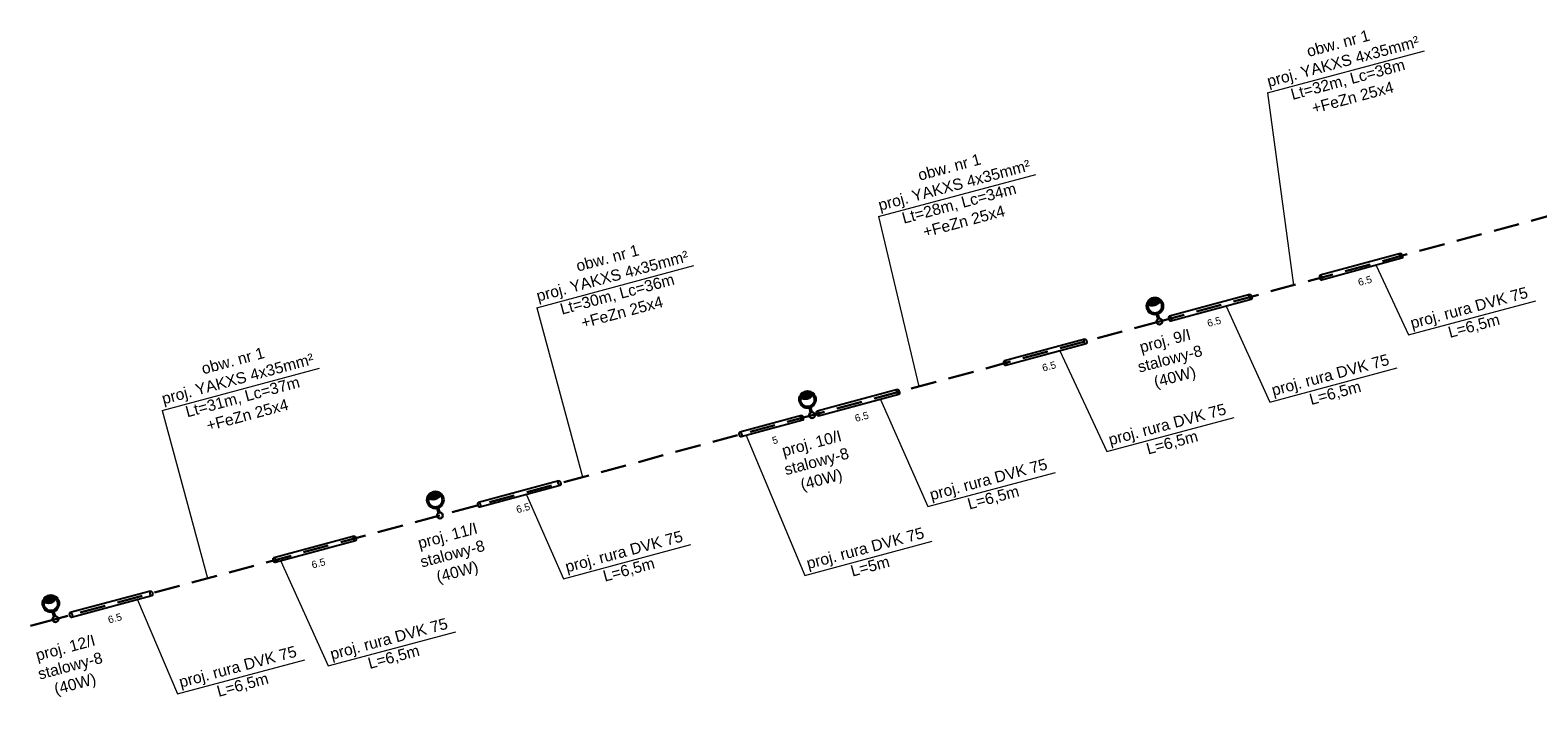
# Model space of a CAD drawing. Header units: metres. Extents: x 7457961 to 7458440, y 5635997 to 5636159.
# Tile 2 of 4: x 7458078 to 7458195, y 5636031 to 5636085. Entities that reach past the tile are written whole.
import ezdxf

# ---------------------------------------------------------------- set-up
doc = ezdxf.new("R2010")
doc.units = ezdxf.units.M
doc.linetypes.add('JIS_02_2.0', pattern=[3, 2, -1])
doc.layers.add('E Oświetlenie drogowe', color=1, linetype='Continuous', lineweight=50)
doc.layers.add('el opis', color=7, linetype='Continuous', true_color=0x000000)
for name, color, linetype in [('el proj. lampa', 1, 'Continuous'), ('el proj. linia kablowa', 1, 'Continuous'), ('el proj. rura', 1, 'Continuous'), ('el proj. słup', 1, 'Continuous')]:
    doc.layers.add(name, color=color, linetype=linetype)
doc.styles.add('ARIAL', font='arial.ttf')
doc.styles.get("Standard").update_dxf_attribs({"font": 'arial.ttf'})
doc.dimstyles.get("Standard").update_dxf_attribs({"dimtxt": 0.18, "dimasz": 0.18, "dimexe": 0.18, "dimexo": 0.0625, "dimgap": 0.09, "dimtad": 0, "dimtih": 1, "dimtoh": 1, "dimdec": 4, "dimzin": 0, "dimdsep": 46, "dimtxsty": 'Standard', "dimcen": 0.09, "dimadec": 0, "dimazin": 0, "dimtfac": 1, "dimtdec": 4, "dimtofl": 0, "dimtmove": 0, "dimatfit": 3, "dimfxl": 0, "dimtolj": 1, "dimtzin": 0, "dimarcsym": 0})

# ---------------------------------------------------------------- blocks, each defined once
blk = doc.blocks.new('lampa')
at = {"layer": 'E Oświetlenie drogowe', "linetype": 'Continuous'}
h = blk.add_hatch(color=0, dxfattribs=at)
h.dxf.hatch_style = 1
h.paths.add_polyline_path([(7455720.69, 5643159.35, 0.138759), (7455720.78, 5643159.99, 0.494664), (7455719.44, 5643158.65, 0.333046)])
at = {"layer": 'E Oświetlenie drogowe', "color": 0, "linetype": 'Continuous'}
blk.add_line((7455718.75, 5643160.67), (7455718.13, 5643161.28), dxfattribs=at)
blk.add_circle((7455719.6, 5643159.83), 1.2, dxfattribs=at)
blk.add_arc((7455720.63, 5643158.81), 1.2, 82.5157, 187.7954, dxfattribs=at)
blk = doc.blocks.new('*D30618')
at = {"color": 0, "insert": (7483823.88, 5621923.5), "char_height": 1, "attachment_point": 5}
blk.add_mtext('\\A1;6.5', dxfattribs=at)
blk = doc.blocks.new('_None')
blk = doc.blocks.new('*D30631')
at = {"color": 0, "insert": (7483823.88, 5621923.49), "char_height": 1, "attachment_point": 5}
blk.add_mtext('\\A1;6.5', dxfattribs=at)
blk = doc.blocks.new('*D30663')
at = {"color": 0, "insert": (7483825.23, 5621923.49), "char_height": 1, "attachment_point": 5}
blk.add_mtext('\\A1;5', dxfattribs=at)
blk = doc.blocks.new('*D30704')
at = {"color": 0, "insert": (7483823.89, 5621923.48), "char_height": 1, "attachment_point": 5}
blk.add_mtext('\\A1;6.5', dxfattribs=at)
blk = doc.blocks.new('*U30617')
at = {"color": 1}
for points in [[(7483829.65757, 5621925.86618), (7483818.09812, 5621925.86657)], [(7483829.65755, 5621925.1667), (7483818.0981, 5621925.16709)]]:
    blk.add_lwpolyline(points, dxfattribs=at)
for centre in [(7483818.09812, 5621925.51683), (7483829.65756, 5621925.51644)]:
    blk.add_ellipse(centre, major_axis=(-0.00001, -0.34974), ratio=0.466062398, start_param=-3.141592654, end_param=3.141592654, dxfattribs=at)
at = {"color": 18, "true_color": 0x000000}
dim = blk.add_aligned_dim(p1=(7483829.65756, 5621925.51644), p2=(7483818.09812, 5621925.51683), distance=2.01601, dimstyle='Standard', override={"dimscale": 1, "dimtxt": 1, "dimtih": 1, "dimtoh": 1, "dimlfac": 0.56, "dimrnd": 0.1, "dimzin": 8, "dimblk1": 'None', "dimblk2": 'None', "dimsah": 1, "dimse1": 1, "dimse2": 1, "dimsd1": 1, "dimsd2": 1, "dimlwd": 0}, dxfattribs=at)
dim.commit()
dim.dimension.update_dxf_attribs({"geometry": '*D30618', "text_midpoint": (7483823.87777, 5621923.50063)})
blk = doc.blocks.new('*U30630')
at = {"color": 1}
for points in [[(7483829.65692, 5621925.86618), (7483818.09839, 5621925.84511)], [(7483829.6582, 5621925.1667), (7483818.09967, 5621925.14563)]]:
    blk.add_lwpolyline(points, dxfattribs=at)
for centre in [(7483818.09904, 5621925.49537), (7483829.65756, 5621925.51644)]:
    blk.add_ellipse(centre, major_axis=(0.00064, -0.34974), ratio=0.466062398, start_param=-3.141592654, end_param=3.141592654, dxfattribs=at)
at = {"color": 18, "true_color": 0x000000}
dim = blk.add_aligned_dim(p1=(7483829.65756, 5621925.51644), p2=(7483818.09904, 5621925.49537), distance=2.01601, dimstyle='Standard', override={"dimscale": 1, "dimtxt": 1, "dimtih": 1, "dimtoh": 1, "dimlfac": 0.56, "dimrnd": 0.1, "dimzin": 8, "dimblk1": 'None', "dimblk2": 'None', "dimsah": 1, "dimse1": 1, "dimse2": 1, "dimsd1": 1, "dimsd2": 1, "dimlwd": 0}, dxfattribs=at)
dim.commit()
dim.dimension.update_dxf_attribs({"geometry": '*D30631', "text_midpoint": (7483823.88197, 5621923.4899)})
blk = doc.blocks.new('*U30662')
at = {"color": 1}
for points in [[(7483829.65685, 5621925.86618), (7483820.79827, 5621925.84832)], [(7483829.65826, 5621925.1667), (7483820.79968, 5621925.14884)]]:
    blk.add_lwpolyline(points, dxfattribs=at)
for centre in [(7483820.79898, 5621925.49858), (7483829.65756, 5621925.51644)]:
    blk.add_ellipse(centre, major_axis=(0.00071, -0.34974), ratio=0.466062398, start_param=-3.141592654, end_param=3.141592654, dxfattribs=at)
at = {"color": 18, "true_color": 0x000000}
dim = blk.add_aligned_dim(p1=(7483829.65756, 5621925.51644), p2=(7483820.79898, 5621925.49858), distance=2.01601, dimstyle='Standard', override={"dimscale": 1, "dimtxt": 1, "dimtih": 1, "dimtoh": 1, "dimlfac": 0.56, "dimrnd": 0.1, "dimzin": 8, "dimblk1": 'None', "dimblk2": 'None', "dimsah": 1, "dimse1": 1, "dimse2": 1, "dimsd1": 1, "dimsd2": 1, "dimlwd": 0}, dxfattribs=at)
dim.commit()
dim.dimension.update_dxf_attribs({"geometry": '*D30663', "text_midpoint": (7483825.23233, 5621923.49151)})
blk = doc.blocks.new('*U30703')
at = {"color": 1}
for points in [[(7483829.65628, 5621925.86618), (7483818.09718, 5621925.82402)], [(7483829.65884, 5621925.1667), (7483818.09973, 5621925.12454)]]:
    blk.add_lwpolyline(points, dxfattribs=at)
for centre in [(7483818.09846, 5621925.47428), (7483829.65756, 5621925.51644)]:
    blk.add_ellipse(centre, major_axis=(0.00128, -0.34974), ratio=0.466062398, start_param=-3.141592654, end_param=3.141592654, dxfattribs=at)
at = {"color": 18, "true_color": 0x000000}
dim = blk.add_aligned_dim(p1=(7483829.65756, 5621925.51644), p2=(7483818.09846, 5621925.47428), distance=2.01601, dimstyle='Standard', override={"dimscale": 1, "dimtxt": 1, "dimtih": 1, "dimtoh": 1, "dimlfac": 0.56, "dimrnd": 0.1, "dimzin": 8, "dimblk1": 'None', "dimblk2": 'None', "dimsah": 1, "dimse1": 1, "dimse2": 1, "dimsd1": 1, "dimsd2": 1, "dimlwd": 0}, dxfattribs=at)
dim.commit()
dim.dimension.update_dxf_attribs({"geometry": '*D30704', "text_midpoint": (7483823.88536, 5621923.47937)})

msp = doc.modelspace()

# ---------------------------------------------------------------- linework, layer by layer
at = {"layer": 'el opis', "lineweight": 18}
for p, q in [((7458174.31, 5636079.72), (7458186.54, 5636082.99)), ((7458174.31, 5636079.72), (7458176.35, 5636064.77)), ((7458144.05, 5636070.1), (7458156.28, 5636073.37)), ((7458144.05, 5636070.1), (7458147.19, 5636056.9)), ((7458117.45, 5636063.02), (7458129.68, 5636066.3)), ((7458182.78, 5636066.31), (7458185.3, 5636060.91)), ((7458117.45, 5636063.02), (7458121.01, 5636049.85)), ((7458171.1, 5636063.14), (7458174.5, 5636055.68)), ((7458158.15, 5636059.65), (7458161.82, 5636051.83)), ((7458088.29, 5636055.03), (7458100.52, 5636058.31)), ((7458144.21, 5636055.89), (7458147.89, 5636047.56)), ((7458088.29, 5636055.03), (7458091.81, 5636041.98)), ((7458133.75, 5636053.08), (7458138.3, 5636042.2)), ((7458116.64, 5636048.47), (7458119.53, 5636041.94)), ((7458097.52, 5636043.31), (7458101.22, 5636035.16)), ((7458086.37, 5636040.3), (7458089.47, 5636032.98))]:
    msp.add_line(p, q, dxfattribs=at)
for points in [[(7458185.3, 5636060.91), (7458195.22, 5636063.56)], [(7458174.5, 5636055.68), (7458184.42, 5636058.34)], [(7458161.82, 5636051.83), (7458171.73, 5636054.49)], [(7458147.89, 5636047.56), (7458157.81, 5636050.21)], [(7458119.53, 5636041.94), (7458129.44, 5636044.6)], [(7458138.3, 5636042.2), (7458148.22, 5636044.86)], [(7458101.22, 5636035.16), (7458111.14, 5636037.81)], [(7458089.47, 5636032.98), (7458099.38, 5636035.64)]]:
    msp.add_lwpolyline(points, dxfattribs=at)
at = {"layer": 'el proj. linia kablowa', "color": 1, "linetype": 'JIS_02_2.0', "lineweight": 30}
for points in [[(7458196.78, 5636070.31), (7458165.91, 5636061.94)], [(7458165.91, 5636061.94), (7458138.87, 5636054.66)], [(7458138.87, 5636054.66), (7458109.91, 5636046.85)], [(7458109.91, 5636046.85), (7458079.98, 5636038.79)], [(7458079.98, 5636038.79), (7458051.02, 5636030.96)]]:
    msp.add_lwpolyline(points, dxfattribs=at)
at = {"layer": 'el proj. słup', "color": 1, "lineweight": 30}
for centre in [(7458165.91, 5636061.94), (7458138.87, 5636054.66), (7458109.91, 5636046.85), (7458079.98, 5636038.79)]:
    msp.add_circle(centre, 0.225, dxfattribs=at)

# ---------------------------------------------------------------- block references
at = {"layer": 'el proj. lampa', "color": 1, "xscale": 0.4999999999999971, "yscale": 0.4999999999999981, "zscale": 0.4999999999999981, "rotation": 150.8699217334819}
for p in [(12088041.91, 6286060.75), (12088014.87, 6286053.48), (12087985.9, 6286045.67), (12087955.97, 6286037.61)]:
    msp.add_blockref('lampa', p, dxfattribs=at)
at = {"layer": 'el proj. rura', "xscale": 0.5600000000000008, "yscale": 0.5599999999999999, "zscale": 0.5599999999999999, "rotation": 14.97246809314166}
for name, p in [('*U30703', (4222895.36, 1511921.61)), ('*U30703', (4222883.62, 1511918.42)), ('*U30630', (4222870.78, 1511914.95)), ('*U30630', (4222856.2, 1511911.03)), ('*U30662', (4222848.72, 1511909.01)), ('*U30630', (4222829.84, 1511903.93)), ('*U30630', (4222813.91, 1511899.63)), ('*U30617', (4222798.07, 1511895.35))]:
    msp.add_blockref(name, p, dxfattribs=at)

# ---------------------------------------------------------------- texts
at = {"layer": 'el opis', "char_height": 0.8726, "width": 23.41, "attachment_point": 1, "rotation": 15}
for s, insert in [('\\pxqc;obw. nr 1\\Pproj. YAKXS 4x35mm² \\PLt=32m, Lc=38m\\P+FeZn 25x4', (7458168.4, 5636080.98)), ('\\pxqc;obw. nr 1\\Pproj. YAKXS 4x35mm² \\PLt=28m, Lc=34m\\P+FeZn 25x4', (7458138.14, 5636071.35)), ('\\pxqc;obw. nr 1\\Pproj. YAKXS 4x35mm² \\PLt=30m, Lc=36m\\P+FeZn 25x4', (7458111.53, 5636064.28)), ('\\pxqc;obw. nr 1\\Pproj. YAKXS 4x35mm² \\PLt=31m, Lc=37m\\P+FeZn 25x4', (7458082.37, 5636056.29))]:
    msp.add_mtext(s, dxfattribs=dict(at, insert=insert))
at = {"layer": 'el opis', "char_height": 0.8726, "attachment_point": 1, "rotation": 15, "style": 'ARIAL'}
for s, insert, width in [('\\pxqc;proj. rura DVK 75\\PL=6,5m', (7458185.19, 5636062.18, -0.54), 9.7428), ('\\pxqc;proj. 9/I\\Pstalowy-8\\P(40W)', (7458161.81, 5636059.69), 9.1687), ('\\pxqc;proj. rura DVK 75\\PL=6,5m', (7458174.39, 5636056.96, -0.54), 9.7428), ('\\pxqc;proj. rura DVK 75\\PL=6,5m', (7458161.7, 5636053.11, -0.54), 9.7428), ('\\pxqc;proj. 10/I\\Pstalowy-8\\P(40W)', (7458134.3, 5636051.71), 9.1687), ('\\pxqc;proj. rura DVK 75\\PL=6,5m', (7458147.78, 5636048.83, -0.54), 9.7428), ('\\pxqc;proj. 11/I\\Pstalowy-8\\P(40W)', (7458105.96, 5636044.53), 9.1687), ('\\pxqc;proj. rura DVK 75\\PL=6,5m', (7458119.41, 5636043.22, -0.54), 9.7428), ('\\pxqc;proj. rura DVK 75\\PL=5m', (7458138.19, 5636043.48, -0.54), 9.7428), ('\\pxqc;proj. rura DVK 75\\PL=6,5m', (7458101.11, 5636036.43, -0.54), 9.7428), ('\\pxqc;proj. 12/I\\Pstalowy-8\\P(40W)', (7458076.21, 5636035.81), 9.1687), ('\\pxqc;proj. rura DVK 75\\PL=6,5m', (7458089.35, 5636034.26, -0.54), 9.7428)]:
    msp.add_mtext(s, dxfattribs=dict(at, insert=insert, width=width))

doc.saveas('drawing.dxf')
